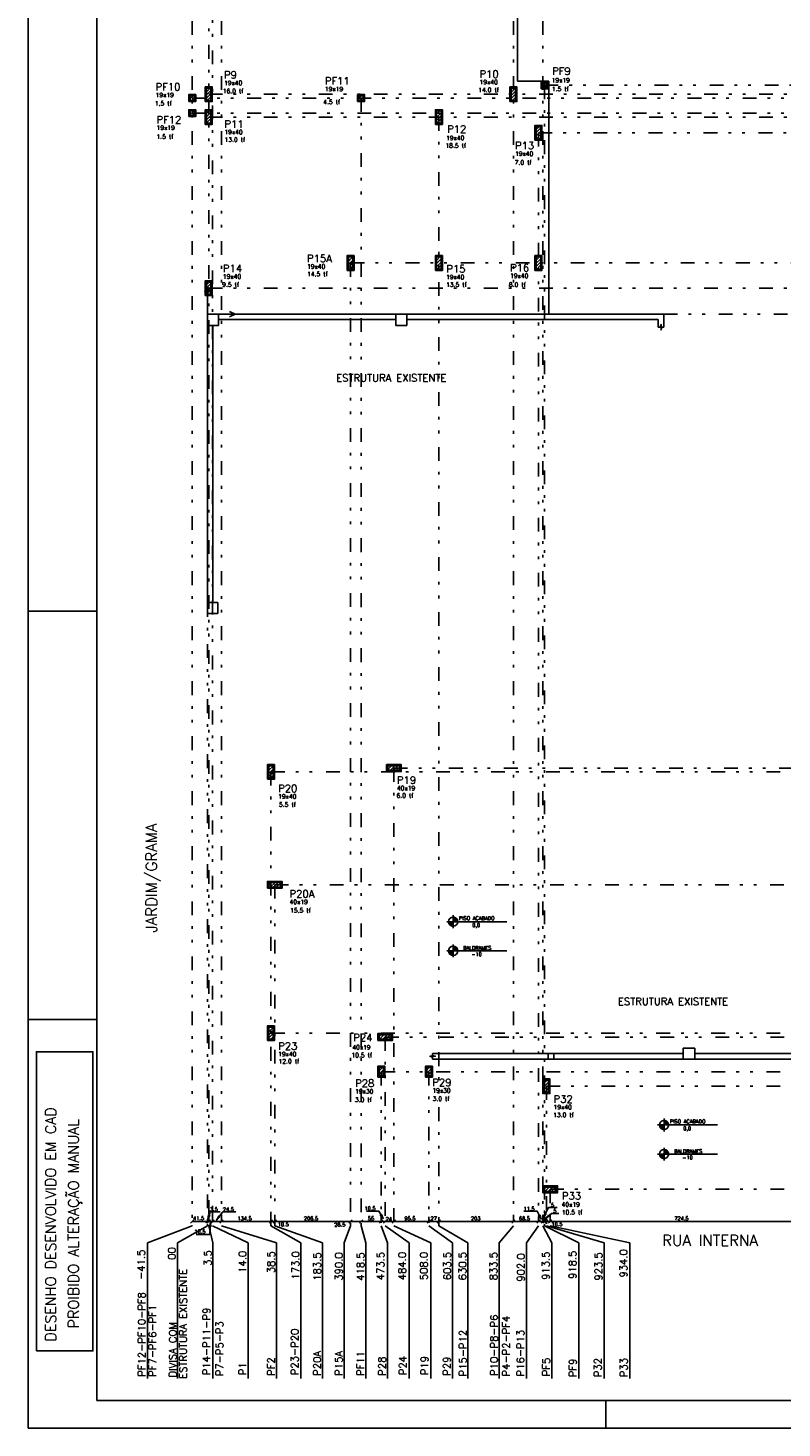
# Model space of a CAD drawing. Extents: x 0 to 116, y 0 to 84.
# Tile 1 of 22: x 0 to 27, y 0 to 51. Entities that reach past the tile are written whole.
import ezdxf

# ---------------------------------------------------------------- set-up
doc = ezdxf.new("R2010")
doc.units = 0
doc.linetypes.add('ESTILO_TQS_0004', pattern=[2, 0.5, -0.4, 0.1, -0.4, 0.1, -0.5])
for name, color, linetype in [('1', 7, 'CONTINUOUS'), ('12', 12, 'CONTINUOUS'), ('2', 2, 'CONTINUOUS'), ('5', 3, 'CONTINUOUS')]:
    doc.layers.add(name, color=color, linetype=linetype)
doc.styles.get("Standard").update_dxf_attribs({"font": 'ROMANS.SHX'})

msp = doc.modelspace()

# ---------------------------------------------------------------- linework, layer by layer
at = {"layer": '1', "linetype": 'CONTINUOUS'}
for p, q in [((0, 84.099998), (0, 0)), ((17.787761, 55.612994), (17.787761, 48.966327)), ((17.787761, 48.966327), (18.921093, 48.966327)), ((18.641093, 48.735558), (18.845196, 48.939661)), ((18.641093, 48.848695), (18.732059, 48.939661)), ((18.705, 48.686327), (18.894427, 48.875754)), ((18.921093, 48.966327), (18.921093, 40.492887)), ((5.841093, 48.2675), (6.046483, 48.472889)), ((5.841093, 48.380637), (5.933345, 48.472889)), ((5.906286, 48.219556), (6.094427, 48.407696)), ((6.441093, 48.528089), (6.665894, 48.752889)), ((6.441093, 48.641226), (6.552757, 48.752889)), ((6.441093, 48.414952), (6.694427, 48.668285)), ((6.441093, 48.301815), (6.694427, 48.555148)), ((6.471972, 48.219556), (6.694427, 48.442011)), ((6.56776, 48.486223), (6.56776, 48.486223)), ((11.974427, 48.291431), (12.155993, 48.472997)), ((11.974427, 48.404568), (12.042856, 48.472997)), ((12.015796, 48.219664), (12.22776, 48.431628)), ((17.507761, 48.507322), (17.753328, 48.752889)), ((17.507761, 48.620459), (17.640191, 48.752889)), ((17.507761, 48.733596), (17.527054, 48.752889)), ((17.507761, 48.394185), (17.761094, 48.647518)), ((17.507761, 48.281048), (17.761094, 48.534381)), ((17.559406, 48.219556), (17.761094, 48.421244)), ((17.634427, 48.486223), (17.634427, 48.486223)), ((18.76776, 48.812994), (18.76776, 48.812994)), ((18.818137, 48.686327), (18.894427, 48.762617)), ((5.841093, 47.701815), (6.065499, 47.92622)), ((5.841093, 47.814952), (5.952361, 47.92622)), ((5.96776, 48.346223), (5.96776, 48.346223)), ((6.019423, 48.219556), (6.094427, 48.294559)), ((6.441093, 47.736129), (6.631184, 47.92622)), ((6.441093, 47.849266), (6.518047, 47.92622)), ((6.441093, 47.622992), (6.694427, 47.876326)), ((6.585109, 48.219556), (6.694427, 48.328874)), ((12.101094, 48.34633), (12.101094, 48.34633)), ((12.128933, 48.219664), (12.22776, 48.31849)), ((14.801093, 47.723985), (15.003328, 47.92622)), ((14.801093, 47.837122), (14.890191, 47.92622)), ((14.801093, 47.610848), (15.054427, 47.864181)), ((17.672543, 48.219556), (17.761094, 48.308107)), ((5.925302, 47.672887), (6.094427, 47.842011)), ((5.96776, 47.799553), (5.96776, 47.799553)), ((6.038439, 47.672887), (6.094427, 47.728874)), ((6.441093, 47.509855), (6.694427, 47.763189)), ((6.441093, 47.396718), (6.694427, 47.650051)), ((6.550399, 47.392887), (6.694427, 47.536914)), ((6.56776, 47.659553), (6.56776, 47.659553)), ((6.663536, 47.392887), (6.694427, 47.423777)), ((14.801093, 47.497711), (15.054427, 47.751044)), ((14.809406, 47.392887), (15.054427, 47.637907)), ((14.922543, 47.392887), (15.054427, 47.52477)), ((14.92776, 47.659553), (14.92776, 47.659553)), ((15.03568, 47.392887), (15.054427, 47.411633)), ((18.421093, 47.157913), (18.616067, 47.352887)), ((18.421093, 47.27105), (18.50293, 47.352887)), ((18.421093, 47.044776), (18.674427, 47.298109)), ((18.421093, 46.931639), (18.674427, 47.184972)), ((18.422145, 46.819553), (18.674427, 47.071835)), ((18.535282, 46.819553), (18.674427, 46.958698)), ((18.54776, 47.08622), (18.54776, 47.08622)), ((18.648419, 46.819553), (18.674427, 46.845561)), ((11.594427, 42.367714), (11.846266, 42.619553)), ((11.594427, 42.480851), (11.733129, 42.619553)), ((11.594427, 42.593988), (11.619992, 42.619553)), ((11.594427, 42.254577), (11.84776, 42.50791)), ((11.594427, 42.14144), (11.84776, 42.394773)), ((11.652344, 42.08622), (11.84776, 42.281636)), ((11.721093, 42.352887), (11.721093, 42.352887)), ((14.801093, 42.406542), (15.014105, 42.619553)), ((14.801093, 42.519679), (14.900968, 42.619553)), ((14.801093, 42.293405), (15.054427, 42.546738)), ((14.801093, 42.180268), (15.054427, 42.433601)), ((14.820183, 42.08622), (15.054427, 42.320464)), ((14.92776, 42.352887), (14.92776, 42.352887)), ((18.421093, 42.406155), (18.634491, 42.619553)), ((18.421093, 42.519292), (18.521354, 42.619553)), ((18.421093, 42.293018), (18.674427, 42.546352)), ((18.421093, 42.179881), (18.674427, 42.433215)), ((18.440569, 42.08622), (18.674427, 42.320077)), ((18.54776, 42.352887), (18.54776, 42.352887)), ((11.765481, 42.08622), (11.84776, 42.168499)), ((14.93332, 42.08622), (15.054427, 42.207327)), ((15.046457, 42.08622), (15.054427, 42.09419)), ((18.553706, 42.08622), (18.674427, 42.20694)), ((18.666843, 42.08622), (18.674427, 42.093803)), ((6.521093, 41.492887), (6.421093, 41.292887)), ((6.521093, 41.492887), (6.421093, 41.292887)), ((6.441093, 41.51359), (6.633724, 41.70622)), ((6.441093, 41.626727), (6.520587, 41.70622)), ((6.441093, 41.400453), (6.694427, 41.653786)), ((6.441093, 41.287316), (6.694427, 41.540649)), ((6.441093, 41.174178), (6.694427, 41.427512)), ((6.521093, 40.492887), (6.521093, 41.492887)), ((6.521093, 41.492887), (6.621093, 41.292887)), ((6.521093, 40.492887), (6.521093, 41.492887)), ((6.521093, 41.492887), (6.621093, 41.292887)), ((6.552939, 41.172887), (6.694427, 41.314375)), ((6.56776, 41.439553), (6.56776, 41.439553)), ((6.666076, 41.172887), (6.694427, 41.201238)), ((6.521093, 40.492887), (7.521093, 40.492887)), ((6.521093, 40.492887), (7.521093, 40.492887)), ((6.521093, 40.492887), (6.521093, 40.079664)), ((6.921093, 40.492887), (6.521093, 40.492887)), ((6.921093, 40.492887), (13.36776, 40.492887)), ((6.921093, 40.079664), (6.921093, 40.492887)), ((6.921093, 40.292887), (13.36776, 40.292887)), ((7.521093, 40.492887), (7.321093, 40.592887)), ((7.521093, 40.492887), (7.321093, 40.592887)), ((7.521093, 40.492887), (7.321093, 40.392887)), ((7.521093, 40.492887), (7.321093, 40.392887)), ((13.36776, 40.492887), (13.76776, 40.492887)), ((13.36776, 40.079664), (13.36776, 40.492887)), ((13.76776, 40.492887), (23.101093, 40.492887)), ((13.76776, 40.492887), (13.76776, 40.079664)), ((13.76776, 40.292887), (22.901093, 40.292887)), ((22.901093, 40.292887), (22.901093, 40.019221)), ((23.101093, 40.492887), (23.101093, 40.019221)), ((6.521093, 40.079664), (6.921093, 40.079664)), ((6.521093, 40.079664), (6.521093, 29.612997)), ((6.721093, 30.012997), (6.721093, 40.079664)), ((13.76776, 40.079664), (13.36776, 40.079664)), ((0, 29.700001), (2.5, 29.700001)), ((6.901093, 30.012997), (6.521093, 30.012997)), ((6.521093, 29.612997), (6.901093, 29.612997)), ((6.901093, 29.612997), (6.901093, 30.012997)), ((8.701093, 23.9746), (8.846047, 24.119553)), ((8.701093, 24.087737), (8.73291, 24.119553)), ((8.701093, 23.861463), (8.954427, 24.114796)), ((8.701093, 23.748326), (8.954427, 24.001659)), ((13.02776, 23.88892), (13.258393, 24.119553)), ((13.02776, 24.002057), (13.145256, 24.119553)), ((13.02776, 24.115194), (13.032119, 24.119553)), ((13.118197, 23.86622), (13.37153, 24.119553)), ((13.231334, 23.86622), (13.484667, 24.119553)), ((13.294427, 23.992887), (13.294427, 23.992887)), ((13.344471, 23.86622), (13.561093, 24.082842)), ((13.457608, 23.86622), (13.561093, 23.969705)), ((8.701093, 23.635189), (8.954427, 23.888522)), ((8.765262, 23.58622), (8.954427, 23.775385)), ((8.82776, 23.852887), (8.82776, 23.852887)), ((8.878399, 23.58622), (8.954427, 23.662248)), ((8.701093, 19.675391), (8.898589, 19.872887)), ((8.701093, 19.788528), (8.785452, 19.872887)), ((8.758393, 19.619553), (9.011727, 19.872887)), ((8.87153, 19.619553), (9.124864, 19.872887)), ((8.984667, 19.619553), (9.234427, 19.869313)), ((8.96776, 19.74622), (8.96776, 19.74622)), ((9.097804, 19.619553), (9.234427, 19.756176)), ((9.210942, 19.619553), (9.234427, 19.643038)), ((15.279671, 18.407331), (15.213004, 18.407331)), ((15.446337, 18.396761), (15.27967, 18.396761)), ((15.279671, 18.407331), (15.613004, 18.407331)), ((15.446337, 18.386189), (15.281017, 18.386189)), ((15.446337, 18.375618), (15.282715, 18.375618)), ((15.446337, 18.365047), (15.285123, 18.365047)), ((15.446337, 18.354476), (15.288274, 18.354476)), ((15.446337, 18.343904), (15.292211, 18.343904)), ((15.446337, 18.333333), (15.296998, 18.333333)), ((15.446337, 18.322762), (15.302721, 18.322762)), ((15.446338, 18.573998), (15.446338, 18.640665)), ((15.446338, 18.573998), (15.446338, 18.240665)), ((15.446338, 18.5659), (15.497659, 18.5659)), ((15.446338, 18.555329), (15.522984, 18.555329)), ((15.446338, 18.544757), (15.540634, 18.544757)), ((15.446338, 18.534186), (15.554438, 18.534186)), ((15.446338, 18.523615), (15.565736, 18.523615)), ((15.446338, 18.513044), (15.575189, 18.513044)), ((15.446338, 18.502473), (15.58318, 18.502473)), ((15.446338, 18.491901), (15.589954, 18.491901)), ((15.446338, 18.48133), (15.595676, 18.48133)), ((15.446338, 18.470759), (15.600463, 18.470759)), ((15.446338, 18.460187), (15.604401, 18.460187)), ((15.446338, 18.449617), (15.607551, 18.449617)), ((15.446338, 18.439045), (15.609959, 18.439045)), ((15.446338, 18.428474), (15.611658, 18.428474)), ((15.446338, 18.417903), (15.613004, 18.417903)), ((15.613004, 18.407331), (17.392799, 18.407331)), ((15.446337, 18.312191), (15.309494, 18.312191)), ((15.446337, 18.301619), (15.317486, 18.301619)), ((15.446337, 18.291049), (15.326939, 18.291049)), ((15.446337, 18.280477), (15.338237, 18.280477)), ((15.446337, 18.269906), (15.35204, 18.269906)), ((15.446337, 18.259335), (15.369691, 18.259335)), ((15.446337, 18.248763), (15.395016, 18.248763)), ((15.446338, 18.240665), (15.446338, 18.173998)), ((15.279671, 17.348779), (15.213004, 17.348779)), ((15.446337, 17.338208), (15.27967, 17.338208)), ((15.279671, 17.348779), (15.613004, 17.348779)), ((15.446337, 17.327637), (15.281017, 17.327637)), ((15.446337, 17.317065), (15.282715, 17.317065)), ((15.446337, 17.306494), (15.285123, 17.306494)), ((15.446338, 17.515445), (15.446338, 17.582112)), ((15.446338, 17.515445), (15.446338, 17.182112)), ((15.446338, 17.507347), (15.497659, 17.507347)), ((15.446338, 17.496776), (15.522984, 17.496776)), ((15.446338, 17.486205), (15.540634, 17.486205)), ((15.446338, 17.475633), (15.554438, 17.475633)), ((15.446338, 17.465063), (15.565736, 17.465063)), ((15.446338, 17.454491), (15.575189, 17.454491)), ((15.446338, 17.44392), (15.58318, 17.44392)), ((15.446338, 17.433348), (15.589954, 17.433348)), ((15.446338, 17.422777), (15.595676, 17.422777)), ((15.446338, 17.412206), (15.600463, 17.412206)), ((15.446338, 17.401635), (15.604401, 17.401635)), ((15.446338, 17.391064), (15.607551, 17.391064)), ((15.446338, 17.380493), (15.609959, 17.380493)), ((15.446338, 17.369921), (15.611658, 17.369921)), ((15.446338, 17.35935), (15.613004, 17.35935)), ((15.613004, 17.348779), (17.392799, 17.348779)), ((15.446337, 17.295923), (15.288274, 17.295923)), ((15.446337, 17.285351), (15.292211, 17.285351)), ((15.446337, 17.274781), (15.296998, 17.274781)), ((15.446337, 17.264209), (15.302721, 17.264209)), ((15.446337, 17.253638), (15.309494, 17.253638)), ((15.446337, 17.243067), (15.317486, 17.243067)), ((15.446337, 17.232496), (15.326939, 17.232496)), ((15.446337, 17.221924), (15.338237, 17.221924)), ((15.446337, 17.211353), (15.35204, 17.211353)), ((15.446337, 17.200782), (15.369691, 17.200782)), ((15.446337, 17.19021), (15.395016, 17.19021)), ((15.446338, 17.182112), (15.446338, 17.115445)), ((0, 14.85), (2.5, 14.85)), ((8.701093, 14.471085), (8.849562, 14.619553)), ((8.701093, 14.584222), (8.736425, 14.619553)), ((8.701093, 14.357948), (8.954427, 14.611281)), ((8.701093, 14.24481), (8.954427, 14.498144)), ((8.701093, 14.131673), (8.954427, 14.385007)), ((8.768777, 14.08622), (8.954427, 14.27187)), ((8.82776, 14.352887), (8.82776, 14.352887)), ((12.70776, 14.178542), (12.868771, 14.339553)), ((12.70776, 14.291679), (12.755634, 14.339553)), ((12.728575, 14.08622), (12.981908, 14.339553)), ((12.841712, 14.08622), (13.095045, 14.339553)), ((12.954849, 14.08622), (13.208182, 14.339553)), ((13.067986, 14.08622), (13.241093, 14.259327)), ((8.881914, 14.08622), (8.954427, 14.158733)), ((12.974427, 14.212887), (12.974427, 14.212887)), ((13.181123, 14.08622), (13.241093, 14.14619)), ((24.22776, 13.812997), (23.801093, 13.812997)), ((23.801093, 13.812997), (23.801093, 13.412997)), ((24.22776, 13.412997), (24.22776, 13.812997)), ((18.901093, 13.612997), (14.701093, 13.612997)), ((35.314427, 13.412997), (14.701093, 13.412997)), ((19.101093, 13.612997), (18.901093, 13.612997)), ((18.901093, 13.612997), (18.901093, 13.412997)), ((19.101093, 13.412997), (19.101093, 13.612997)), ((23.801093, 13.612997), (19.101093, 13.612997)), ((35.114427, 13.612997), (24.22776, 13.612997)), ((12.70776, 12.934034), (12.926612, 13.152887)), ((12.70776, 13.047171), (12.813475, 13.152887)), ((12.70776, 12.820897), (12.961093, 13.07423)), ((12.752887, 12.752887), (12.961093, 12.961093)), ((12.834427, 12.952887), (12.834427, 12.952887)), ((12.866024, 12.752887), (12.961093, 12.847956)), ((14.441093, 12.970311), (14.623669, 13.152887)), ((14.441093, 13.083448), (14.510532, 13.152887)), ((14.441093, 12.857174), (14.694427, 13.110507)), ((14.449943, 12.752887), (14.694427, 12.99737)), ((14.56308, 12.752887), (14.694427, 12.884233)), ((14.56776, 12.952887), (14.56776, 12.952887)), ((14.676217, 12.752887), (14.694427, 12.771096)), ((18.70776, 12.48522), (18.915426, 12.692887)), ((18.70776, 12.598357), (18.802289, 12.692887)), ((18.70776, 12.372083), (18.961093, 12.625417)), ((18.70776, 12.258946), (18.961093, 12.512279)), ((18.721504, 12.159553), (18.961093, 12.399142)), ((18.834427, 12.42622), (18.834427, 12.42622)), ((18.834641, 12.159553), (18.961093, 12.286005)), ((18.947778, 12.159553), (18.961093, 12.172868)), ((23.111522, 11.183036), (23.111522, 11.249703)), ((22.944856, 11.016369), (22.878189, 11.016369)), ((23.111522, 11.005799), (22.944855, 11.005799)), ((22.944856, 11.016369), (23.278189, 11.016369)), ((23.111522, 10.995227), (22.946202, 10.995227)), ((23.111522, 10.984656), (22.9479, 10.984656)), ((23.111522, 10.974085), (22.950308, 10.974085)), ((23.111522, 10.963514), (22.953458, 10.963514)), ((23.111522, 10.952942), (22.957396, 10.952942)), ((23.111522, 10.942371), (22.962183, 10.942371)), ((23.111522, 10.9318), (22.967905, 10.9318)), ((23.111522, 10.921229), (22.974679, 10.921229)), ((23.111522, 10.910657), (22.982671, 10.910657)), ((23.111522, 10.900087), (22.992124, 10.900087)), ((23.111522, 10.889515), (23.003421, 10.889515)), ((23.111522, 10.878944), (23.017225, 10.878944)), ((23.111522, 10.868372), (23.034875, 10.868372)), ((23.111522, 10.857801), (23.060201, 10.857801)), ((23.111522, 11.183036), (23.111522, 10.849703)), ((23.111522, 11.174938), (23.162844, 11.174938)), ((23.111522, 11.164367), (23.188168, 11.164367)), ((23.111522, 11.153795), (23.205819, 11.153795)), ((23.111522, 11.143224), (23.219623, 11.143224)), ((23.111522, 11.132653), (23.23092, 11.132653)), ((23.111522, 11.122082), (23.240374, 11.122082)), ((23.111522, 11.11151), (23.248365, 11.11151)), ((23.111522, 11.100939), (23.255139, 11.100939)), ((23.111522, 11.090368), (23.260861, 11.090368)), ((23.111522, 11.079797), (23.265648, 11.079797)), ((23.111522, 11.069225), (23.269586, 11.069225)), ((23.111522, 11.058655), (23.272736, 11.058655)), ((23.111522, 11.048083), (23.275144, 11.048083)), ((23.111522, 11.037512), (23.276842, 11.037512)), ((23.111522, 11.026941), (23.278189, 11.026941)), ((23.111522, 10.849703), (23.111522, 10.783036)), ((23.278189, 11.016369), (25.057984, 11.016369)), ((23.111522, 10.124483), (23.111522, 10.19115)), ((22.944856, 9.957817), (22.878189, 9.957817)), ((23.111522, 9.947246), (22.944855, 9.947246)), ((22.944856, 9.957817), (23.278189, 9.957817)), ((23.111522, 9.936675), (22.946202, 9.936675)), ((23.111522, 9.926103), (22.9479, 9.926103)), ((23.111522, 9.915532), (22.950308, 9.915532)), ((23.111522, 9.904961), (22.953458, 9.904961)), ((23.111522, 9.894389), (22.957396, 9.894389)), ((23.111522, 9.883819), (22.962183, 9.883819)), ((23.111522, 9.873247), (22.967905, 9.873247)), ((23.111522, 9.862676), (22.974679, 9.862676)), ((23.111522, 9.852105), (22.982671, 9.852105)), ((23.111522, 9.841534), (22.992124, 9.841534)), ((23.111522, 9.830962), (23.003421, 9.830962)), ((23.111522, 9.820391), (23.017225, 9.820391)), ((23.111522, 9.80982), (23.034875, 9.80982)), ((23.111522, 9.799248), (23.060201, 9.799248)), ((23.111522, 10.124483), (23.111522, 9.79115)), ((23.111522, 10.116385), (23.162844, 10.116385)), ((23.111522, 10.105814), (23.188168, 10.105814)), ((23.111522, 10.095243), (23.205819, 10.095243)), ((23.111522, 10.084671), (23.219623, 10.084671)), ((23.111522, 10.074101), (23.23092, 10.074101)), ((23.111522, 10.063529), (23.240374, 10.063529)), ((23.111522, 10.052958), (23.248365, 10.052958)), ((23.111522, 10.042386), (23.255139, 10.042386)), ((23.111522, 10.031815), (23.260861, 10.031815)), ((23.111522, 10.021244), (23.265648, 10.021244)), ((23.111522, 10.010672), (23.269586, 10.010672)), ((23.111522, 10.000102), (23.272736, 10.000102)), ((23.111522, 9.98953), (23.275144, 9.98953)), ((23.111522, 9.978959), (23.276842, 9.978959)), ((23.111522, 9.968388), (23.278189, 9.968388)), ((23.111522, 9.79115), (23.111522, 9.724483)), ((23.278189, 9.957817), (25.057984, 9.957817)), ((18.70776, 8.638559), (18.875421, 8.80622)), ((18.70776, 8.751697), (18.762283, 8.80622)), ((18.735224, 8.552887), (18.988558, 8.80622)), ((18.848361, 8.552887), (19.101695, 8.80622)), ((18.961498, 8.552887), (19.214832, 8.80622)), ((18.974427, 8.679553), (18.974427, 8.679553)), ((19.074636, 8.552887), (19.241093, 8.719344)), ((19.187773, 8.552887), (19.241093, 8.606207)), ((5.96776, 7.344214), (4.336132, 6.732661)), ((6.521093, 7.344214), (5.426396, 6.732661)), ((6.56776, 7.344214), (6.710352, 6.732661)), ((6.70776, 7.344214), (7.99551, 6.732661)), ((7.034427, 7.344214), (9.030057, 6.732661)), ((8.82776, 7.344214), (9.917409, 6.732661)), ((8.96776, 7.344214), (10.704076, 6.732661)), ((11.721093, 7.344214), (11.490743, 6.732661)), ((12.101094, 7.344214), (12.277409, 6.732661)), ((12.834427, 7.344214), (13.064076, 6.732661)), ((12.974427, 7.344214), (13.850393, 6.732661)), ((13.294427, 7.344214), (14.636711, 6.732661)), ((14.56776, 7.344214), (15.417715, 6.732661)), ((14.92776, 7.344214), (15.980318, 6.732661)), ((17.634427, 7.344214), (17.120423, 6.732661)), ((18.54776, 7.344214), (18.11189, 6.732661)), ((18.701094, 7.344214), (19.038383, 6.732661)), ((18.76776, 7.344214), (20.016425, 6.732661)), ((18.834427, 7.344214), (20.932917, 6.732661)), ((18.974427, 7.344214), (21.869002, 6.732661)), ((4.336132, 6.732661), (4.336132, 1.798716)), ((5.426396, 6.732661), (5.426396, 1.798716)), ((6.710352, 6.732661), (6.710352, 1.798716)), ((7.99551, 6.732661), (7.99551, 1.798716)), ((9.030057, 6.732661), (9.030057, 1.798716)), ((9.917409, 6.732661), (9.917409, 1.798716)), ((10.704076, 6.732661), (10.704076, 1.798716)), ((11.490743, 6.732661), (11.490743, 1.798716)), ((12.277409, 6.732661), (12.277409, 1.798716)), ((13.064076, 6.732661), (13.064076, 1.798716)), ((13.850393, 1.798716), (13.850393, 6.732661)), ((14.636711, 6.732661), (14.636711, 1.798716)), ((15.417715, 6.732661), (15.417715, 1.798716)), ((15.980318, 6.732661), (15.980318, 1.798716)), ((17.120423, 6.732661), (17.120423, 1.798716)), ((18.11189, 6.732661), (18.11189, 1.798716)), ((19.038383, 6.732661), (19.038383, 1.798716)), ((20.016425, 6.732661), (20.016425, 1.798716)), ((20.932917, 6.732661), (20.932917, 1.798716)), ((21.869002, 6.732661), (21.869002, 1.798716)), ((21, 1), (21, 0)), ((0, 0), (0, 0)), ((0, 0), (116, 0))]:
    msp.add_line(p, q, dxfattribs=at)
for points in [[(18.641093, 48.686327), (18.894427, 48.686327), (18.894427, 48.939661), (18.641093, 48.939661), (18.641093, 48.686327)], [(18.664093, 48.709327), (18.871427, 48.709327), (18.871427, 48.916661), (18.664093, 48.916661), (18.664093, 48.709327)], [(18.687093, 48.732327), (18.848427, 48.732327), (18.848427, 48.893661), (18.687093, 48.893661), (18.687093, 48.732327)], [(5.841093, 48.219556), (6.094427, 48.219556), (6.094427, 48.472889), (5.841093, 48.472889), (5.841093, 48.219556)], [(5.864093, 48.242556), (6.071427, 48.242556), (6.071427, 48.449889), (5.864093, 48.449889), (5.864093, 48.242556)], [(5.887093, 48.265556), (6.048427, 48.265556), (6.048427, 48.426889), (5.887093, 48.426889), (5.887093, 48.265556)], [(6.441093, 48.219556), (6.694427, 48.219556), (6.694427, 48.752889), (6.441093, 48.752889), (6.441093, 48.219556)], [(6.464093, 48.242556), (6.671427, 48.242556), (6.671427, 48.729889), (6.464093, 48.729889), (6.464093, 48.242556)], [(6.487093, 48.265556), (6.648427, 48.265556), (6.648427, 48.706889), (6.487093, 48.706889), (6.487093, 48.265556)], [(11.974427, 48.219664), (12.22776, 48.219664), (12.22776, 48.472997), (11.974427, 48.472997), (11.974427, 48.219664)], [(11.997427, 48.242664), (12.20476, 48.242664), (12.20476, 48.449997), (11.997427, 48.449997), (11.997427, 48.242664)], [(12.020427, 48.265664), (12.18176, 48.265664), (12.18176, 48.426997), (12.020427, 48.426997), (12.020427, 48.265664)], [(17.507761, 48.219556), (17.761094, 48.219556), (17.761094, 48.752889), (17.507761, 48.752889), (17.507761, 48.219556)], [(17.530761, 48.242556), (17.738094, 48.242556), (17.738094, 48.729889), (17.530761, 48.729889), (17.530761, 48.242556)], [(17.553761, 48.265556), (17.715094, 48.265556), (17.715094, 48.706889), (17.553761, 48.706889), (17.553761, 48.265556)], [(5.841093, 47.672887), (6.094427, 47.672887), (6.094427, 47.92622), (5.841093, 47.92622), (5.841093, 47.672887)], [(5.864093, 47.695887), (6.071427, 47.695887), (6.071427, 47.90322), (5.864093, 47.90322), (5.864093, 47.695887)], [(5.887093, 47.718887), (6.048427, 47.718887), (6.048427, 47.88022), (5.887093, 47.88022), (5.887093, 47.718887)], [(6.441093, 47.392887), (6.694427, 47.392887), (6.694427, 47.92622), (6.441093, 47.92622), (6.441093, 47.392887)], [(6.464093, 47.415887), (6.671427, 47.415887), (6.671427, 47.90322), (6.464093, 47.90322), (6.464093, 47.415887)], [(6.487093, 47.438887), (6.648427, 47.438887), (6.648427, 47.88022), (6.487093, 47.88022), (6.487093, 47.438887)], [(14.801093, 47.392887), (15.054427, 47.392887), (15.054427, 47.92622), (14.801093, 47.92622), (14.801093, 47.392887)], [(14.824093, 47.415887), (15.031427, 47.415887), (15.031427, 47.90322), (14.824093, 47.90322), (14.824093, 47.415887)], [(14.847093, 47.438887), (15.008427, 47.438887), (15.008427, 47.88022), (14.847093, 47.88022), (14.847093, 47.438887)], [(18.421093, 46.819553), (18.674427, 46.819553), (18.674427, 47.352887), (18.421093, 47.352887), (18.421093, 46.819553)], [(18.444093, 46.842553), (18.651427, 46.842553), (18.651427, 47.329887), (18.444093, 47.329887), (18.444093, 46.842553)], [(18.467093, 46.865553), (18.628427, 46.865553), (18.628427, 47.306887), (18.467093, 47.306887), (18.467093, 46.865553)], [(11.594427, 42.08622), (11.84776, 42.08622), (11.84776, 42.619553), (11.594427, 42.619553), (11.594427, 42.08622)], [(11.617427, 42.10922), (11.82476, 42.10922), (11.82476, 42.596553), (11.617427, 42.596553), (11.617427, 42.10922)], [(11.640427, 42.13222), (11.80176, 42.13222), (11.80176, 42.573553), (11.640427, 42.573553), (11.640427, 42.13222)], [(14.801093, 42.08622), (15.054427, 42.08622), (15.054427, 42.619553), (14.801093, 42.619553), (14.801093, 42.08622)], [(14.824093, 42.10922), (15.031427, 42.10922), (15.031427, 42.596553), (14.824093, 42.596553), (14.824093, 42.10922)], [(14.847093, 42.13222), (15.008427, 42.13222), (15.008427, 42.573553), (14.847093, 42.573553), (14.847093, 42.13222)], [(18.421093, 42.08622), (18.674427, 42.08622), (18.674427, 42.619553), (18.421093, 42.619553), (18.421093, 42.08622)], [(18.444093, 42.10922), (18.651427, 42.10922), (18.651427, 42.596553), (18.444093, 42.596553), (18.444093, 42.10922)], [(18.467093, 42.13222), (18.628427, 42.13222), (18.628427, 42.573553), (18.467093, 42.573553), (18.467093, 42.13222)], [(6.441093, 41.172887), (6.694427, 41.172887), (6.694427, 41.70622), (6.441093, 41.70622), (6.441093, 41.172887)], [(6.464093, 41.195887), (6.671427, 41.195887), (6.671427, 41.68322), (6.464093, 41.68322), (6.464093, 41.195887)], [(6.487093, 41.218887), (6.648427, 41.218887), (6.648427, 41.66022), (6.487093, 41.66022), (6.487093, 41.218887)], [(22.901093, 40.019221), (22.96776, 40.019221), (23.001093, 40.119221), (23.001093, 39.919221), (23.034427, 40.019221), (23.101093, 40.019221)], [(8.701093, 23.58622), (8.954427, 23.58622), (8.954427, 24.119553), (8.701093, 24.119553), (8.701093, 23.58622)], [(8.724093, 23.60922), (8.931427, 23.60922), (8.931427, 24.096553), (8.724093, 24.096553), (8.724093, 23.60922)], [(8.747093, 23.63222), (8.908427, 23.63222), (8.908427, 24.073553), (8.747093, 24.073553), (8.747093, 23.63222)], [(13.02776, 23.86622), (13.561093, 23.86622), (13.561093, 24.119553), (13.02776, 24.119553), (13.02776, 23.86622)], [(13.05076, 23.88922), (13.538093, 23.88922), (13.538093, 24.096553), (13.05076, 24.096553), (13.05076, 23.88922)], [(13.07376, 23.91222), (13.515093, 23.91222), (13.515093, 24.073553), (13.07376, 24.073553), (13.07376, 23.91222)], [(8.701093, 19.619553), (9.234427, 19.619553), (9.234427, 19.872887), (8.701093, 19.872887), (8.701093, 19.619553)], [(8.724093, 19.642553), (9.211427, 19.642553), (9.211427, 19.849887), (8.724093, 19.849887), (8.724093, 19.642553)], [(8.747093, 19.665553), (9.188427, 19.665553), (9.188427, 19.826887), (8.747093, 19.826887), (8.747093, 19.665553)], [(8.701093, 14.08622), (8.954427, 14.08622), (8.954427, 14.619553), (8.701093, 14.619553), (8.701093, 14.08622)], [(8.724093, 14.10922), (8.931427, 14.10922), (8.931427, 14.596553), (8.724093, 14.596553), (8.724093, 14.10922)], [(8.747093, 14.13222), (8.908427, 14.13222), (8.908427, 14.573553), (8.747093, 14.573553), (8.747093, 14.13222)], [(12.70776, 14.08622), (13.241093, 14.08622), (13.241093, 14.339553), (12.70776, 14.339553), (12.70776, 14.08622)], [(12.73076, 14.10922), (13.218093, 14.10922), (13.218093, 14.316553), (12.73076, 14.316553), (12.73076, 14.10922)], [(12.75376, 14.13222), (13.195093, 14.13222), (13.195093, 14.293553), (12.75376, 14.293553), (12.75376, 14.13222)], [(0.304878, 2.8), (2.359074, 2.8), (2.359074, 13.676202), (0.304878, 13.676202), (0.304878, 2.8)], [(14.701093, 13.412997), (14.701093, 13.479664), (14.601093, 13.512997), (14.801093, 13.512997), (14.701093, 13.54633), (14.701093, 13.612997)], [(12.70776, 12.752887), (12.961093, 12.752887), (12.961093, 13.152887), (12.70776, 13.152887), (12.70776, 12.752887)], [(12.73076, 12.775887), (12.938093, 12.775887), (12.938093, 13.129887), (12.73076, 13.129887), (12.73076, 12.775887)], [(12.75376, 12.798887), (12.915093, 12.798887), (12.915093, 13.106887), (12.75376, 13.106887), (12.75376, 12.798887)], [(14.441093, 12.752887), (14.694427, 12.752887), (14.694427, 13.152887), (14.441093, 13.152887), (14.441093, 12.752887)], [(14.464093, 12.775887), (14.671427, 12.775887), (14.671427, 13.129887), (14.464093, 13.129887), (14.464093, 12.775887)], [(14.487093, 12.798887), (14.648427, 12.798887), (14.648427, 13.106887), (14.487093, 13.106887), (14.487093, 12.798887)], [(18.70776, 12.159553), (18.961093, 12.159553), (18.961093, 12.692887), (18.70776, 12.692887), (18.70776, 12.159553)], [(18.73076, 12.182553), (18.938093, 12.182553), (18.938093, 12.669887), (18.73076, 12.669887), (18.73076, 12.182553)], [(18.75376, 12.205553), (18.915093, 12.205553), (18.915093, 12.646887), (18.75376, 12.646887), (18.75376, 12.205553)], [(18.70776, 8.552887), (19.241093, 8.552887), (19.241093, 8.80622), (18.70776, 8.80622), (18.70776, 8.552887)], [(18.73076, 8.575887), (19.218093, 8.575887), (19.218093, 8.78322), (18.73076, 8.78322), (18.73076, 8.575887)], [(18.75376, 8.598887), (19.195093, 8.598887), (19.195093, 8.76022), (18.75376, 8.76022), (18.75376, 8.598887)]]:
    msp.add_lwpolyline(points, dxfattribs=at)
for centre in [(15.446338, 18.407331), (15.446338, 17.348779), (23.111522, 11.016369), (23.111522, 9.957817)]:
    msp.add_circle(centre, 0.166667, dxfattribs=at)
at = {"layer": '12', "linetype": 'CONTINUOUS'}
msp.add_lwpolyline([(2.5, 1), (115, 1), (115, 83.099998), (2.5, 83.099998), (2.5, 1)], dxfattribs=at)
at = {"layer": '2', "linetype": 'ESTILO_TQS_0004'}
for p, q in [((5.96776, 81.146327), (5.96776, 7.344214)), ((7.034427, 81.146327), (7.034427, 7.344214)), ((17.634427, 81.146327), (17.634427, 7.344214)), ((18.701094, 81.146327), (18.701094, 7.344214)), ((6.70776, 80.079661), (6.70776, 7.344214)), ((6.56776, 72.279553), (6.56776, 7.344214)), ((6.56776, 48.486223), (45.564084, 48.486223)), ((18.76776, 48.812994), (45.564084, 48.812994)), ((18.76776, 48.812994), (18.76776, 7.344214)), ((5.96776, 48.34633), (45.564084, 48.34633)), ((12.101094, 48.34633), (12.101094, 7.344214)), ((5.96776, 47.799553), (45.633153, 47.799553)), ((6.56776, 47.659553), (45.564084, 47.659553)), ((14.92776, 47.659553), (14.92776, 7.344214)), ((18.54776, 47.08622), (45.564084, 47.08622)), ((18.54776, 47.08622), (18.54776, 7.344214)), ((11.721093, 42.352887), (45.577383, 42.352887)), ((11.721093, 42.352887), (11.721093, 7.344214)), ((6.56776, 41.439553), (45.564084, 41.439553)), ((6.521093, 40.492887), (6.521093, 7.344214)), ((23.101093, 40.492887), (45.633153, 40.492887)), ((13.294427, 23.992887), (45.633153, 23.992887)), ((13.294427, 23.992887), (13.294427, 7.344214)), ((8.82776, 23.852887), (45.633153, 23.852887)), ((8.82776, 23.852887), (8.82776, 7.344214)), ((8.96776, 19.74622), (45.633153, 19.74622)), ((8.96776, 19.74622), (8.96776, 7.344214)), ((8.82776, 14.352887), (45.642483, 14.352887)), ((12.974427, 14.212887), (45.633153, 14.212887)), ((12.974427, 14.212887), (12.974427, 7.344214)), ((12.834427, 12.952887), (45.564117, 12.952887)), ((12.834427, 12.952887), (12.834427, 7.344214)), ((14.56776, 12.952887), (14.56776, 7.344214)), ((18.834427, 12.42622), (45.564084, 12.42622)), ((18.834427, 12.42622), (18.834427, 7.344214)), ((18.974427, 8.679553), (45.633153, 8.679553)), ((18.974427, 8.679553), (18.974427, 7.344214))]:
    msp.add_line(p, q, dxfattribs=at)
at = {"layer": '2', "linetype": 'CONTINUOUS'}
for p, q in [((6.56776, 7.510881), (6.56776, 7.677548)), ((6.56776, 7.510881), (6.56776, 7.677548)), ((6.70776, 7.510881), (6.70776, 7.677548)), ((6.70776, 7.510881), (6.70776, 7.677548)), ((7.034427, 7.510881), (7.034427, 7.677548)), ((7.034427, 7.510881), (7.034427, 7.677548)), ((12.834427, 7.510881), (12.834427, 7.677548)), ((12.834427, 7.510881), (12.834427, 7.677548)), ((14.56776, 7.510881), (14.56776, 7.677548)), ((14.56776, 7.510881), (14.56776, 7.677548)), ((17.634427, 7.510881), (17.634427, 7.677548)), ((17.634427, 7.510881), (17.634427, 7.677548)), ((18.54776, 7.510881), (18.54776, 7.677548)), ((18.54776, 7.510881), (18.54776, 7.677548)), ((18.701094, 7.510881), (18.701094, 7.677548)), ((18.701094, 7.510881), (18.701094, 7.677548)), ((18.76776, 7.510881), (18.76776, 7.677548)), ((18.76776, 7.510881), (18.76776, 7.677548)), ((18.834427, 7.510881), (18.834427, 7.677548)), ((18.834427, 7.510881), (18.834427, 7.677548)), ((18.974427, 7.510881), (18.974427, 7.677548)), ((18.974427, 7.510881), (18.974427, 7.677548)), ((5.908834, 7.451955), (6.026686, 7.569807)), ((5.96776, 7.525219), (5.96776, 7.525219)), ((5.96776, 7.510881), (6.521093, 7.510881)), ((5.96776, 7.358552), (5.96776, 7.344214)), ((6.462168, 7.451955), (6.580019, 7.569807)), ((6.462168, 7.451955), (6.580019, 7.569807)), ((6.508834, 7.451955), (6.626686, 7.569807)), ((6.508834, 7.451955), (6.626686, 7.569807)), ((6.521093, 7.574736), (6.521093, 7.574736)), ((6.521093, 7.574736), (6.521093, 7.574736)), ((6.521093, 7.510881), (6.56776, 7.510881)), ((6.521093, 7.408069), (6.521093, 7.344214)), ((6.521093, 7.408069), (6.521093, 7.344214)), ((6.56776, 7.510881), (6.70776, 7.510881)), ((6.56776, 7.344214), (6.56776, 7.344214)), ((6.56776, 7.344214), (6.56776, 7.344214)), ((6.648834, 7.451955), (6.766686, 7.569807)), ((6.648834, 7.451955), (6.766686, 7.569807)), ((6.70776, 7.510881), (7.034427, 7.510881)), ((6.70776, 7.344214), (6.70776, 7.344214)), ((6.70776, 7.344214), (6.70776, 7.344214)), ((6.975501, 7.451955), (7.093352, 7.569807)), ((6.975501, 7.451955), (7.093352, 7.569807)), ((7.034427, 7.510881), (8.82776, 7.510881)), ((7.034427, 7.344214), (7.034427, 7.344214)), ((7.034427, 7.344214), (7.034427, 7.344214)), ((8.768834, 7.451955), (8.886686, 7.569807)), ((8.768834, 7.451955), (8.886686, 7.569807)), ((8.82776, 7.510881), (8.82776, 7.510881)), ((8.82776, 7.510881), (8.96776, 7.510881)), ((8.82776, 7.510881), (8.82776, 7.510881)), ((8.908834, 7.451955), (9.026686, 7.569807)), ((8.908834, 7.451955), (9.026686, 7.569807)), ((8.96776, 7.510881), (8.96776, 7.510881)), ((8.96776, 7.510881), (11.721093, 7.510881)), ((8.96776, 7.510881), (8.96776, 7.510881)), ((11.662168, 7.451955), (11.780019, 7.569807)), ((11.662168, 7.451955), (11.780019, 7.569807)), ((11.721093, 7.510881), (12.101094, 7.510881)), ((11.721093, 7.510881), (11.721093, 7.510881)), ((11.721093, 7.510881), (11.721093, 7.510881)), ((12.042168, 7.451955), (12.160019, 7.569807)), ((12.042168, 7.451955), (12.160019, 7.569807)), ((12.101094, 7.510881), (12.101094, 7.510881)), ((12.101094, 7.510881), (12.834427, 7.510881)), ((12.101094, 7.510881), (12.101094, 7.510881)), ((12.775501, 7.451955), (12.893352, 7.569807)), ((12.775501, 7.451955), (12.893352, 7.569807)), ((12.834427, 7.510881), (12.974427, 7.510881)), ((12.834427, 7.344214), (12.834427, 7.344214)), ((12.834427, 7.344214), (12.834427, 7.344214)), ((12.915501, 7.451955), (13.033352, 7.569807)), ((12.915501, 7.451955), (13.033352, 7.569807)), ((12.974427, 7.510881), (13.294427, 7.510881)), ((12.974427, 7.510881), (12.974427, 7.510881)), ((12.974427, 7.510881), (12.974427, 7.510881)), ((13.235501, 7.451955), (13.353352, 7.569807)), ((13.235501, 7.451955), (13.353352, 7.569807)), ((13.294427, 7.510881), (14.56776, 7.510881)), ((13.294427, 7.510881), (13.294427, 7.510881)), ((13.294427, 7.510881), (13.294427, 7.510881)), ((14.508834, 7.451955), (14.626686, 7.569807)), ((14.508834, 7.451955), (14.626686, 7.569807)), ((14.56776, 7.510881), (14.92776, 7.510881)), ((14.56776, 7.344214), (14.56776, 7.344214)), ((14.56776, 7.344214), (14.56776, 7.344214)), ((14.868834, 7.451955), (14.986686, 7.569807)), ((14.868834, 7.451955), (14.986686, 7.569807)), ((14.92776, 7.510881), (14.92776, 7.510881)), ((14.92776, 7.510881), (17.634427, 7.510881)), ((14.92776, 7.510881), (14.92776, 7.510881)), ((17.575502, 7.451955), (17.693353, 7.569807)), ((17.575502, 7.451955), (17.693353, 7.569807)), ((17.634427, 7.510881), (18.54776, 7.510881)), ((17.634427, 7.344214), (17.634427, 7.344214)), ((17.634427, 7.344214), (17.634427, 7.344214)), ((18.488834, 7.451955), (18.606686, 7.569807)), ((18.488834, 7.451955), (18.606686, 7.569807)), ((18.54776, 7.510881), (18.701094, 7.510881)), ((18.54776, 7.344214), (18.54776, 7.344214)), ((18.54776, 7.344214), (18.54776, 7.344214)), ((18.642168, 7.451955), (18.76002, 7.569807)), ((18.642168, 7.451955), (18.76002, 7.569807)), ((18.701094, 7.510881), (18.76776, 7.510881)), ((18.701094, 7.344214), (18.701094, 7.344214)), ((18.701094, 7.344214), (18.701094, 7.344214)), ((18.708834, 7.451955), (18.826686, 7.569807)), ((18.708834, 7.451955), (18.826686, 7.569807)), ((18.76776, 7.510881), (18.834427, 7.510881)), ((18.76776, 7.344214), (18.76776, 7.344214)), ((18.76776, 7.344214), (18.76776, 7.344214)), ((18.775501, 7.451955), (18.893352, 7.569807)), ((18.775501, 7.451955), (18.893352, 7.569807)), ((18.834427, 7.510881), (18.974427, 7.510881)), ((18.834427, 7.344214), (18.834427, 7.344214)), ((18.834427, 7.344214), (18.834427, 7.344214)), ((18.915501, 7.451955), (19.033352, 7.569807)), ((18.915501, 7.451955), (19.033352, 7.569807)), ((18.974427, 7.510881), (28.634427, 7.510881)), ((18.974427, 7.344214), (18.974427, 7.344214)), ((18.974427, 7.344214), (18.974427, 7.344214))]:
    msp.add_line(p, q, dxfattribs=at)
for points in [[(6.980696, 7.863224), (6.612964, 7.863224), (6.538799, 7.582017), (6.559903, 7.747342), (6.538799, 7.582017), (6.601973, 7.736247)], [(7.54882, 7.863224), (7.082672, 7.863224), (6.847818, 7.557296), (6.931183, 7.701615), (6.847818, 7.557296), (6.965695, 7.675121)], [(12.294972, 7.882702), (12.749747, 7.882702), (12.900025, 7.611232), (12.839029, 7.766336), (12.900025, 7.611232), (12.800964, 7.745264)], [(18.015707, 7.880138), (18.503397, 7.880138), (18.64815, 7.595301), (18.553894, 7.732755), (18.64815, 7.595301), (18.592681, 7.752466)], [(19.222493, 8.010882), (18.90964, 8.010882), (18.7322, 7.656004), (18.78664, 7.813528), (18.7322, 7.656004), (18.825556, 7.794071)], [(19.287866, 7.800757), (19.017037, 7.800757), (18.788234, 7.60464), (18.899536, 7.728694), (18.788234, 7.60464), (18.927851, 7.69566)], [(6.10466, 7.03541), (6.605097, 7.03541), (6.625443, 7.479641), (6.639614, 7.313577), (6.625443, 7.479641), (6.596151, 7.315568)]]:
    msp.add_lwpolyline(points, dxfattribs=at)

# ---------------------------------------------------------------- texts
at = {"layer": '1', "linetype": 'CONTINUOUS'}
for s, height, p in [('19x40', 0.16, (7.120111, 48.818402)), ('19x40', 0.16, (16.404622, 48.849443)), ('19x19', 0.16, (19.023842, 48.917157)), ('19x19', 0.16, (4.632957, 48.381881)), ('16.0 tf', 0.16, (7.073518, 48.523122)), ('19x19', 0.16, (10.784316, 48.597039)), ('14.0 tf', 0.16, (16.358058, 48.564919)), ('1.5 tf', 0.16, (19.033776, 48.600157)), ('1.5 tf', 0.16, (4.605788, 48.075991)), ('4.5 tf', 0.16, (10.724625, 48.127823)), ('19x19', 0.16, (4.667951, 47.188107)), ('1.5 tf', 0.16, (4.66466, 46.867209)), ('19x40', 0.16, (7.134187, 47.031863)), ('13.0 tf', 0.16, (7.13858, 46.75681)), ('19x40', 0.16, (15.18776, 46.819553)), ('18.5 tf', 0.16, (15.164896, 46.542224)), ('19x40', 0.16, (17.694043, 46.24622)), ('7.0 tf', 0.16, (17.682387, 45.930993)), ('19x40', 0.16, (10.136756, 42.144612)), ('19x40', 0.16, (7.079106, 41.783043)), ('14.5 tf', 0.16, (10.136592, 41.872422)), ('19x40', 0.16, (15.186066, 41.761863)), ('19x40', 0.16, (17.513305, 41.805742)), ('9.5 tf', 0.16, (7.054366, 41.48948)), ('13.5 tf', 0.16, (15.18577, 41.488386)), ('8.0 tf', 0.16, (17.472569, 41.485017)), ('19x40', 0.16, (9.08776, 22.879553)), ('6.0 tf', 0.16, (13.387466, 22.909364)), ('40x19', 0.16, (13.403657, 23.179639)), ('5.5 tf', 0.16, (9.118368, 22.584214)), ('40x19', 0.16, (9.501093, 19.04622)), ('15.5 tf', 0.16, (9.522243, 18.736691)), ('PISO ACABADO', 0.133333, (15.659135, 18.467614)), ('0,0', 0.133333, (16.140645, 18.217548)), ('BALDRAMES', 0.133333, (15.809474, 17.388325)), ('-10', 0.133333, (16.10954, 17.158995)), ('40x19', 0.16, (11.781768, 13.760154)), ('19x40', 0.16, (9.08776, 13.512887)), ('12.0 tf', 0.16, (9.101723, 13.252321)), ('10.5 tf', 0.16, (11.748789, 13.473135)), ('19x30', 0.16, (11.884733, 12.157402)), ('19x30', 0.16, (14.689312, 12.190629)), ('3.0 tf', 0.16, (11.877188, 11.853043)), ('3.0 tf', 0.16, (14.700287, 11.892193)), ('19x40', 0.16, (19.094427, 11.58622)), ('13.0 tf', 0.16, (19.079377, 11.301821)), ('PISO ACABADO', 0.133333, (23.324319, 11.076652)), ('0,0', 0.133333, (23.80583, 10.826586)), ('BALDRAMES', 0.133333, (23.474659, 9.997363)), ('-10', 0.133333, (23.774725, 9.768033)), ('40x19', 0.16, (19.385323, 8.044933)), ('10.5 tf', 0.16, (19.392491, 7.760884))]:
    msp.add_text(s, height=height, dxfattribs=at).set_placement(p)
for s, height, p in [('DESENHO DESENVOLVIDO EM CAD', 0.38, (1.011048, 3.14516)), ('PROIBIDO ALTERAÇÃO MANUAL', 0.38, (1.842953, 3.623045)), ('-41.5', 0.266667, (4.243035, 5.384714)), ('00', 0.266667, (5.360918, 6.116995)), ('3.5', 0.266667, (6.665471, 5.892309)), ('14.0', 0.266667, (7.927579, 5.642449)), ('38.5', 0.266667, (8.966695, 5.625642)), ('173.0', 0.266667, (9.856261, 5.399543)), ('183.5', 0.266667, (10.643766, 5.355685)), ('390.0', 0.266667, (11.430433, 5.355685)), ('418.5', 0.266667, (12.217099, 5.355685)), ('473.5', 0.266667, (12.945496, 5.372334)), ('484.0', 0.266667, (13.731813, 5.372334)), ('508.0', 0.266667, (14.51813, 5.372334)), ('603.5', 0.266667, (15.36765, 5.372334)), ('630.5', 0.266667, (15.918468, 5.370724)), ('833.5', 0.266667, (17.047922, 5.369618)), ('902.0', 0.266667, (18.043632, 5.319575)), ('913.5', 0.266667, (18.949363, 5.385142)), ('918.5', 0.266667, (19.922621, 5.419447)), ('923.5', 0.266667, (20.860275, 5.358718)), ('934.0', 0.266667, (21.770115, 5.469919)), ('ESTRUTURA EXISTENTE', 0.266667, (5.767089, 1.790215)), ('PF12-PF10-PF8', 0.266667, (4.263034, 1.866298)), ('PF7-PF6-PF1', 0.266667, (4.654026, 1.863251)), ('DIVISA COM', 0.266667, (5.390294, 1.841597)), ('P14-P11-P9', 0.266667, (6.614117, 1.919731)), ('P10-P8-P6', 0.266667, (17.065203, 1.895415)), ('P4-P2-PF4', 0.266667, (17.504605, 1.87631)), ('P7-P5-P3', 0.266667, (7.09502, 1.884109)), ('P23-P20', 0.266667, (9.822685, 1.919731)), ('P15-P12', 0.266667, (15.936757, 1.87631)), ('P16-P13', 0.266667, (18.025073, 1.87631)), ('P20A', 0.266667, (10.638364, 1.898874)), ('P15A', 0.266667, (11.425031, 1.898874)), ('PF11', 0.266667, (12.211697, 1.898874)), ('P1', 0.266667, (7.932148, 1.919731)), ('PF2', 0.266667, (8.964345, 1.898874)), ('P28', 0.266667, (12.998364, 1.898874)), ('P24', 0.266667, (13.755669, 1.919731)), ('P19', 0.266667, (14.541986, 1.919731)), ('P29', 0.266667, (15.352003, 1.898874)), ('PF5', 0.266667, (18.965162, 1.881063)), ('PF9', 0.266667, (19.925718, 1.846757)), ('P32', 0.266667, (20.84221, 1.846757)), ('P33', 0.266667, (21.778295, 1.846757))]:
    msp.add_text(s, height=height, rotation=90, dxfattribs=at).set_placement(p)
at = {"layer": '2', "linetype": 'CONTINUOUS'}
for s, p in [('5', (18.999556, 8.03465)), ('41.5', (5.996093, 7.560881)), ('3.5', (6.607927, 7.886127)), ('24.5', (7.080286, 7.882812)), ('134.5', (7.611093, 7.550881)), ('206.5', (10.024427, 7.550881)), ('10.5', (12.225431, 7.916441)), ('55', (12.34776, 7.550881)), ('24', (12.996521, 7.526412)), ('95.5', (13.67776, 7.550881)), ('27', (14.62776, 7.550881)), ('203', (16.094427, 7.550881)), ('68.5', (17.83776, 7.550881)), ('11.5', (18.002381, 7.906678)), ('5', (19.08302, 7.82518)), ('724.5', (23.484427, 7.550881)), ('10.5', (6.045601, 7.072896)), ('10.5', (9.073973, 7.335299)), ('28.5', (11.128939, 7.326513)), ('10.5', (19.017178, 7.340076))]:
    msp.add_text(s, height=0.133333, dxfattribs=at).set_placement(p)
at = {"layer": '5', "linetype": 'CONTINUOUS'}
for s, height, p in [('PF9', 0.266667, (19.041572, 49.196162)), ('PF10', 0.266667, (4.632957, 48.621881)), ('P9', 0.266667, (7.120111, 49.058402)), ('PF11', 0.266667, (10.784316, 48.837039)), ('P10', 0.266667, (16.404622, 49.089443)), ('PF12', 0.266667, (4.667951, 47.428107)), ('P11', 0.266667, (7.134187, 47.271863)), ('P12', 0.266667, (15.228393, 47.090028)), ('P13', 0.266667, (17.694043, 46.48622)), ('P14', 0.266667, (7.079106, 42.023043)), ('P15A', 0.266667, (10.136756, 42.384612)), ('P15', 0.266667, (15.198997, 42.005713)), ('P16', 0.266667, (17.513305, 42.045742)), ('ESTRUTURA EXISTENTE', 0.266667, (11.198479, 38.041437)), ('P19', 0.266667, (13.403657, 23.419639)), ('P20', 0.266667, (9.08776, 23.119553)), ('P20A', 0.266667, (9.501093, 19.28622)), ('ESTRUTURA EXISTENTE', 0.266667, (21.434908, 15.376625)), ('P24', 0.266667, (11.815654, 14.060396)), ('P23', 0.266667, (9.08776, 13.752887)), ('P28', 0.266667, (11.884733, 12.397402)), ('P29', 0.266667, (14.689312, 12.430629)), ('P32', 0.266667, (19.094427, 11.82622)), ('P33', 0.266667, (19.401668, 8.301278)), ('RUA INTERNA', 0.4, (23.040601, 6.623319))]:
    msp.add_text(s, height=height, dxfattribs=at).set_placement(p)
msp.add_text('JARDIM/GRAMA', height=0.4, rotation=-270, dxfattribs=at).set_placement((4.683466, 18.005228))

doc.saveas('drawing.dxf')
